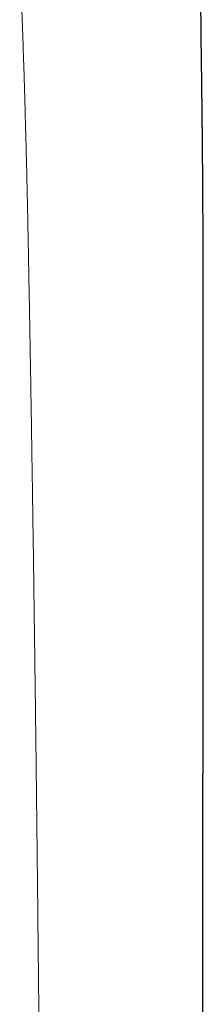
# Model space of a CAD drawing. Header units: millimetres. Extents: x 8 to 802, y 12 to 450.
# Tile 11 of 28: x 507.5 to 514.56, y 131.53 to 169.45. Entities that reach past the tile are written whole.
import ezdxf

# ---------------------------------------------------------------- set-up
doc = ezdxf.new("R2010")
doc.units = ezdxf.units.MM

msp = doc.modelspace()

# ---------------------------------------------------------------- linework, layer by layer
at = {"color": 7, "linetype": 'Continuous', "lineweight": 30}
for points, knots in [([(514.486, 168.046), (514.486, 168.065), (514.485, 168.108), (514.484, 168.173), (514.483, 168.238), (514.482, 168.293), (514.482, 168.339), (514.481, 168.381), (514.481, 168.42), (514.48, 168.464), (514.48, 168.513), (514.479, 168.565), (514.478, 168.616), (514.478, 168.679), (514.477, 168.756), (514.476, 168.852), (514.474, 168.957), (514.473, 169.073), (514.472, 169.192), (514.471, 169.313), (514.47, 169.433), (514.469, 169.561), (514.468, 169.696), (514.467, 169.836), (514.467, 169.983), (514.466, 170.132), (514.465, 170.279), (514.465, 170.415), (514.465, 170.534), (514.465, 170.637), (514.465, 170.726), (514.465, 170.807), (514.465, 170.881), (514.465, 170.948), (514.465, 171.008), (514.465, 171.067), (514.465, 171.13), (514.466, 171.204), (514.466, 171.272), (514.466, 171.331), (514.466, 171.375), (514.466, 171.416), (514.466, 171.451), (514.467, 171.48), (514.467, 171.504), (514.467, 171.526), (514.467, 171.551), (514.467, 171.582), (514.467, 171.62), (514.468, 171.667), (514.468, 171.724), (514.468, 171.79), (514.469, 171.86), (514.469, 171.923), (514.47, 171.976), (514.47, 172.02), (514.47, 172.064), (514.471, 172.109), (514.471, 172.155), (514.471, 172.202), (514.472, 172.246), (514.472, 172.285), (514.473, 172.317), (514.473, 172.34), (514.473, 172.36), (514.473, 172.381), (514.473, 172.412), (514.474, 172.453), (514.474, 172.505), (514.475, 172.567), (514.476, 172.638), (514.476, 172.689), (514.477, 172.716)], [0, 0, 0, 0, 0.011653, 0.027563, 0.041299, 0.052871, 0.062353, 0.071009, 0.079328, 0.087309, 0.099171, 0.110205, 0.120648, 0.131968, 0.150102, 0.17053, 0.193236, 0.218205, 0.245417, 0.269793, 0.295702, 0.323131, 0.352069, 0.382503, 0.412821, 0.44639, 0.477641, 0.506596, 0.533277, 0.553623, 0.572437, 0.589726, 0.605497, 0.619757, 0.632512, 0.644055, 0.657583, 0.673541, 0.69192, 0.701421, 0.711365, 0.720318, 0.727791, 0.733786, 0.739051, 0.743143, 0.748483, 0.755187, 0.763252, 0.772676, 0.785524, 0.80011, 0.815419, 0.831252, 0.84048, 0.849877, 0.859443, 0.869176, 0.879076, 0.889145, 0.899141, 0.907639, 0.914407, 0.919446, 0.922649, 0.927274, 0.933344, 0.942533, 0.953796, 0.967132, 0.982535, 1, 1, 1, 1]), ([(514.556, 157.481), (514.556, 157.531), (514.556, 157.629), (514.557, 157.774), (514.556, 157.918), (514.556, 158.064), (514.556, 158.212), (514.556, 158.362), (514.556, 158.492), (514.556, 158.6), (514.556, 158.688), (514.556, 158.772), (514.556, 158.849), (514.556, 158.912), (514.556, 158.964), (514.556, 159.009), (514.556, 159.057), (514.555, 159.11), (514.555, 159.176), (514.555, 159.253), (514.555, 159.342), (514.555, 159.434), (514.555, 159.529), (514.554, 159.62), (514.554, 159.705), (514.554, 159.781), (514.554, 159.852), (514.554, 159.917), (514.554, 159.978), (514.553, 160.041), (514.553, 160.11), (514.553, 160.186), (514.553, 160.268), (514.552, 160.356), (514.552, 160.445), (514.552, 160.524), (514.552, 160.59), (514.552, 160.643), (514.551, 160.693), (514.551, 160.747), (514.551, 160.805), (514.551, 160.864), (514.55, 160.92), (514.55, 160.97), (514.55, 161.019), (514.55, 161.071), (514.55, 161.129), (514.549, 161.193), (514.549, 161.255), (514.549, 161.31), (514.549, 161.353), (514.549, 161.39), (514.548, 161.423), (514.548, 161.457), (514.548, 161.496), (514.548, 161.554), (514.547, 161.631), (514.547, 161.726), (514.546, 161.814), (514.546, 161.89), (514.546, 161.951), (514.545, 162.005), (514.545, 162.058), (514.545, 162.116), (514.544, 162.181), (514.544, 162.249), (514.544, 162.318), (514.543, 162.394), (514.543, 162.476), (514.542, 162.562), (514.542, 162.646), (514.541, 162.73), (514.54, 162.871), (514.539, 163.062), (514.537, 163.299), (514.536, 163.527), (514.534, 163.757), (514.532, 163.995), (514.53, 164.229), (514.529, 164.402), (514.528, 164.513), (514.527, 164.572), (514.526, 164.633), (514.526, 164.696), (514.525, 164.759), (514.525, 164.821), (514.524, 164.877), (514.524, 164.924), (514.523, 164.967), (514.523, 165.011), (514.522, 165.059), (514.522, 165.115), (514.521, 165.178), (514.521, 165.248), (514.52, 165.319), (514.519, 165.388), (514.518, 165.453), (514.518, 165.503), (514.518, 165.54), (514.517, 165.568), (514.517, 165.599), (514.517, 165.636), (514.516, 165.68), (514.515, 165.73), (514.515, 165.795), (514.514, 165.87), (514.513, 165.951), (514.512, 166.022), (514.512, 166.084), (514.511, 166.138), (514.51, 166.181), (514.51, 166.214), (514.51, 166.242), (514.509, 166.276), (514.509, 166.316), (514.508, 166.359), (514.508, 166.403), (514.507, 166.447), (514.507, 166.501), (514.506, 166.564), (514.505, 166.636), (514.504, 166.702), (514.503, 166.761), (514.503, 166.807), (514.502, 166.841), (514.502, 166.867), (514.502, 166.897), (514.501, 166.933), (514.501, 166.978), (514.5, 167.036), (514.499, 167.102), (514.498, 167.173), (514.497, 167.237), (514.497, 167.292), (514.496, 167.334), (514.495, 167.37), (514.495, 167.406), (514.494, 167.448), (514.494, 167.499), (514.493, 167.558), (514.492, 167.623), (514.491, 167.69), (514.49, 167.754), (514.489, 167.816), (514.488, 167.878), (514.487, 167.942), (514.487, 167.999), (514.486, 168.035), (514.486, 168.047)], [0, 0, 0, 0, 0.014111, 0.027437, 0.040668, 0.05427, 0.068243, 0.082348, 0.096192, 0.104589, 0.112885, 0.120967, 0.12821, 0.134518, 0.138818, 0.142774, 0.147217, 0.152221, 0.157786, 0.165672, 0.174059, 0.182713, 0.191636, 0.200827, 0.208237, 0.215565, 0.222257, 0.22829, 0.233666, 0.239633, 0.245932, 0.253094, 0.260985, 0.269212, 0.277752, 0.286199, 0.291587, 0.296424, 0.300951, 0.305965, 0.31153, 0.317333, 0.322713, 0.327252, 0.3316, 0.336475, 0.341948, 0.348019, 0.35449, 0.359393, 0.363537, 0.366923, 0.369694, 0.372837, 0.376538, 0.380797, 0.389304, 0.398243, 0.407591, 0.414225, 0.419954, 0.424777, 0.429465, 0.434975, 0.441189, 0.447867, 0.454374, 0.460696, 0.469398, 0.47761, 0.485294, 0.49306, 0.501563, 0.525194, 0.5475, 0.568661, 0.590163, 0.612943, 0.636293, 0.656842, 0.662287, 0.667932, 0.673737, 0.679701, 0.685824, 0.691898, 0.697328, 0.701705, 0.705522, 0.709523, 0.714154, 0.719413, 0.72528, 0.732374, 0.739215, 0.745804, 0.752079, 0.757564, 0.760254, 0.762684, 0.76551, 0.76904, 0.773274, 0.778202, 0.783209, 0.791928, 0.799675, 0.80645, 0.812287, 0.817423, 0.821899, 0.824493, 0.826906, 0.830091, 0.834274, 0.838262, 0.842559, 0.846757, 0.850853, 0.858043, 0.864899, 0.871378, 0.877063, 0.881845, 0.884487, 0.886763, 0.889447, 0.892938, 0.897236, 0.90223, 0.909605, 0.916392, 0.922587, 0.927913, 0.932142, 0.934882, 0.938211, 0.942302, 0.947154, 0.952769, 0.959389, 0.965789, 0.971967, 0.977923, 0.983657, 0.989636, 0.996393, 1, 1, 1, 1]), ([(514.47, 92.335), (514.47, 92.5), (514.471, 92.826), (514.472, 93.309), (514.473, 93.78), (514.474, 94.24), (514.475, 94.689), (514.476, 95.126), (514.477, 95.551), (514.478, 95.972), (514.479, 96.387), (514.48, 96.796), (514.481, 97.193), (514.482, 97.578), (514.483, 97.95), (514.483, 98.31), (514.484, 98.657), (514.485, 98.993), (514.486, 99.316), (514.486, 99.627), (514.487, 99.925), (514.488, 100.206), (514.488, 100.471), (514.489, 100.719), (514.489, 100.956), (514.49, 101.182), (514.49, 101.408), (514.491, 101.632), (514.491, 101.854), (514.491, 102.061), (514.492, 102.254), (514.492, 102.432), (514.492, 102.597), (514.493, 102.737), (514.493, 102.856), (514.493, 102.955), (514.493, 103.045), (514.494, 103.126), (514.494, 103.198), (514.494, 103.263), (514.494, 103.367), (514.494, 103.517), (514.495, 103.716), (514.495, 103.924), (514.496, 104.133), (514.496, 104.342), (514.496, 104.552), (514.497, 104.77), (514.497, 104.999), (514.498, 105.241), (514.498, 105.49), (514.499, 105.745), (514.499, 106.007), (514.5, 106.28), (514.5, 106.564), (514.501, 106.859), (514.501, 107.165), (514.502, 107.481), (514.502, 107.809), (514.503, 108.148), (514.504, 108.495), (514.504, 108.851), (514.505, 109.215), (514.506, 109.59), (514.506, 109.977), (514.507, 110.378), (514.508, 110.791), (514.508, 111.215), (514.509, 111.65), (514.51, 112.063), (514.511, 112.452), (514.511, 112.816), (514.512, 113.187), (514.512, 113.564), (514.513, 114.004), (514.514, 114.503), (514.515, 115.054), (514.516, 115.595), (514.516, 116.125), (514.517, 116.644), (514.518, 117.168), (514.519, 117.695), (514.52, 118.225), (514.52, 118.742), (514.521, 119.248), (514.522, 119.74), (514.523, 120.22), (514.523, 120.676), (514.524, 121.107), (514.524, 121.514), (514.525, 121.911), (514.525, 122.298), (514.526, 122.675), (514.526, 123.041), (514.527, 123.397), (514.527, 123.743), (514.528, 124.078), (514.528, 124.403), (514.529, 124.718), (514.529, 125.018), (514.529, 125.302), (514.53, 125.571), (514.53, 125.835), (514.53, 126.099), (514.531, 126.396), (514.531, 126.728), (514.532, 127.097), (514.532, 127.479), (514.533, 127.873), (514.533, 128.279), (514.534, 128.689), (514.534, 129.102), (514.535, 129.518), (514.535, 129.946), (514.536, 130.383), (514.536, 130.832), (514.537, 131.291), (514.537, 131.761), (514.538, 132.241), (514.538, 132.732), (514.539, 133.231), (514.539, 133.736), (514.54, 134.249), (514.54, 134.772), (514.541, 135.308), (514.541, 135.858), (514.542, 136.421), (514.543, 136.995), (514.543, 137.578), (514.544, 138.128), (514.544, 138.637), (514.544, 139.1), (514.545, 139.557), (514.545, 140.007), (514.546, 140.489), (514.546, 141.003), (514.547, 141.547), (514.547, 142.079), (514.548, 142.6), (514.548, 143.11), (514.548, 143.609), (514.549, 144.096), (514.549, 144.572), (514.549, 145.036), (514.55, 145.49), (514.55, 145.933), (514.55, 146.362), (514.551, 146.778), (514.551, 147.181), (514.551, 147.574), (514.552, 147.956), (514.552, 148.328), (514.552, 148.69), (514.552, 149.041), (514.552, 149.33), (514.553, 149.559), (514.553, 149.731), (514.553, 149.899), (514.553, 150.068), (514.553, 150.24), (514.553, 150.426), (514.553, 150.626), (514.553, 150.843), (514.553, 151.07), (514.554, 151.307), (514.554, 151.555), (514.554, 151.813), (514.554, 152.091), (514.554, 152.39), (514.554, 152.711), (514.555, 153.043), (514.555, 153.388), (514.555, 153.746), (514.555, 154.116), (514.555, 154.499), (514.555, 154.894), (514.556, 155.301), (514.556, 155.717), (514.556, 156.144), (514.556, 156.579), (514.556, 157.026), (514.556, 157.328), (514.556, 157.481)], [0, 0, 0, 0, 0.007206, 0.014249, 0.021129, 0.027844, 0.034397, 0.040786, 0.047012, 0.053076, 0.059253, 0.065251, 0.071071, 0.076712, 0.082174, 0.087458, 0.092564, 0.097491, 0.102241, 0.106812, 0.111205, 0.115419, 0.119231, 0.122883, 0.126378, 0.129715, 0.132894, 0.136374, 0.139643, 0.142701, 0.145547, 0.148182, 0.150606, 0.152818, 0.154409, 0.155868, 0.157198, 0.158397, 0.159465, 0.160404, 0.161276, 0.164089, 0.167035, 0.170116, 0.17333, 0.176317, 0.179411, 0.182627, 0.186022, 0.189603, 0.19337, 0.197091, 0.200977, 0.205029, 0.209245, 0.213625, 0.218171, 0.222881, 0.227756, 0.232796, 0.238, 0.243272, 0.248702, 0.25429, 0.260038, 0.266052, 0.272231, 0.278574, 0.285081, 0.291753, 0.29711, 0.302568, 0.308127, 0.313788, 0.319528, 0.327973, 0.336264, 0.344401, 0.352384, 0.360212, 0.367887, 0.376083, 0.384097, 0.391927, 0.399575, 0.407039, 0.414321, 0.421421, 0.427768, 0.433961, 0.440002, 0.445889, 0.451623, 0.457203, 0.462631, 0.467905, 0.473026, 0.477994, 0.48281, 0.487472, 0.491727, 0.495847, 0.499835, 0.503852, 0.507987, 0.513462, 0.51913, 0.52499, 0.531042, 0.537287, 0.543724, 0.549969, 0.556385, 0.562971, 0.569729, 0.576657, 0.583756, 0.591025, 0.598466, 0.606076, 0.613858, 0.621666, 0.629639, 0.637776, 0.646078, 0.654699, 0.663491, 0.672453, 0.681585, 0.690888, 0.698263, 0.705542, 0.712718, 0.719791, 0.726761, 0.735501, 0.744073, 0.752477, 0.760714, 0.768782, 0.776683, 0.784417, 0.791966, 0.799349, 0.806565, 0.813614, 0.820496, 0.827093, 0.833529, 0.839805, 0.84592, 0.851874, 0.857667, 0.8633, 0.868772, 0.871574, 0.874332, 0.877046, 0.879718, 0.882462, 0.88535, 0.888664, 0.89215, 0.895806, 0.899634, 0.903632, 0.907801, 0.912141, 0.917113, 0.922291, 0.927676, 0.933268, 0.939067, 0.945072, 0.951284, 0.957703, 0.964328, 0.97116, 0.978071, 0.985182, 0.992491, 1, 1, 1, 1])]:
    msp.add_open_spline(points, degree=3, knots=knots, dxfattribs=at)
at = {"color": 8, "linetype": 'Continuous', "lineweight": 0}
for points, knots in [([(507.82, 161.116), (507.814, 161.426), (507.802, 162.044), (507.782, 162.964), (507.76, 163.872), (507.738, 164.769), (507.714, 165.655), (507.689, 166.53), (507.663, 167.422), (507.633, 168.33), (507.602, 169.254), (507.569, 170.164), (507.535, 171.062), (507.51, 171.655), (507.498, 171.949)], [0, 0, 0, 0, 0.084972, 0.169078, 0.25232, 0.334696, 0.416208, 0.496856, 0.576639, 0.663401, 0.749119, 0.833791, 0.917418, 1, 1, 1, 1]), ([(508.435, 94.451), (508.435, 95.009), (508.433, 96.128), (508.431, 97.807), (508.427, 99.492), (508.423, 101.183), (508.418, 102.879), (508.412, 104.58), (508.406, 106.239), (508.399, 107.855), (508.392, 109.428), (508.384, 111.005), (508.375, 112.586), (508.366, 114.171), (508.357, 115.76), (508.347, 117.353), (508.336, 118.95), (508.324, 120.55), (508.312, 122.154), (508.299, 123.761), (508.289, 125.07), (508.28, 126.079), (508.274, 126.789), (508.268, 127.5), (508.261, 128.21), (508.255, 128.914), (508.245, 129.922), (508.233, 131.231), (508.217, 132.82), (508.201, 134.379), (508.185, 135.905), (508.168, 137.42), (508.151, 138.924), (508.134, 140.415), (508.118, 141.766), (508.102, 142.981), (508.089, 144.017), (508.08, 144.753), (508.074, 145.199), (508.071, 145.4), (508.068, 145.608), (508.063, 146.028), (508.054, 146.655), (508.043, 147.486), (508.032, 148.309), (508.019, 149.202), (508.005, 150.165), (507.99, 151.193), (507.974, 152.207), (507.959, 153.206), (507.943, 154.19), (507.927, 155.16), (507.912, 156.089), (507.896, 156.979), (507.881, 157.83), (507.866, 158.668), (507.851, 159.495), (507.836, 160.31), (507.826, 160.848), (507.82, 161.116)], [0, 0, 0, 0, 0.023948, 0.048024, 0.072228, 0.096561, 0.121022, 0.145612, 0.170331, 0.193102, 0.215982, 0.238969, 0.262064, 0.285268, 0.308579, 0.331998, 0.355525, 0.379161, 0.402904, 0.426755, 0.450715, 0.461291, 0.471888, 0.482506, 0.493145, 0.503744, 0.514113, 0.538461, 0.562679, 0.585906, 0.609011, 0.631995, 0.654858, 0.677599, 0.700219, 0.716862, 0.733438, 0.747971, 0.750819, 0.754032, 0.757254, 0.760468, 0.773439, 0.786293, 0.799029, 0.811647, 0.827858, 0.84387, 0.859684, 0.875299, 0.890715, 0.905932, 0.920951, 0.934543, 0.947968, 0.961227, 0.974318, 0.987243, 1, 1, 1, 1])]:
    msp.add_open_spline(points, degree=3, knots=knots, dxfattribs=at)

doc.saveas('drawing.dxf')
